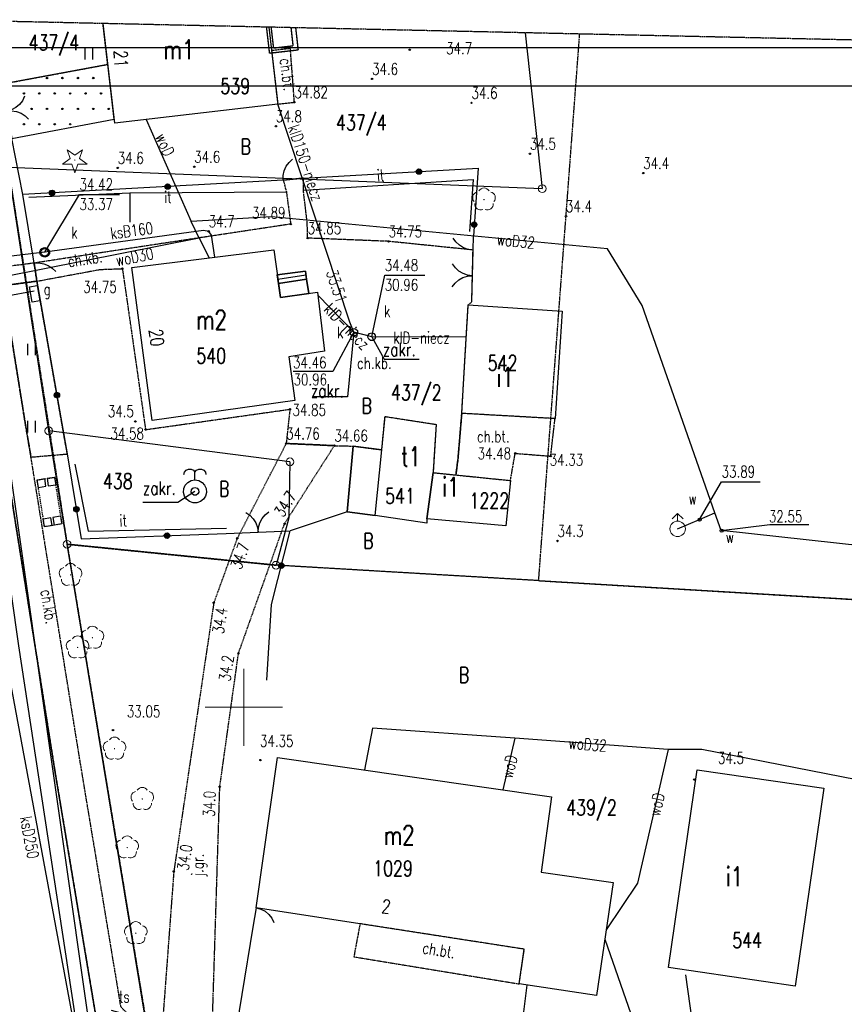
# Model space of a CAD drawing. Header units: inches. Extents: x 6268 to 12323, y 5221 to 42059.
# Tile 6 of 98: x 7027 to 8095, y 6970 to 8247. Entities that reach past the tile are written whole.
import ezdxf
from ezdxf.enums import TextEntityAlignment as Align

# ---------------------------------------------------------------- set-up
doc = ezdxf.new("R2010")
doc.units = ezdxf.units.IN
doc.header["$MEASUREMENT"] = 0
for name, pattern in [('1', [0]), ('2', [1.5, 1, -0.5]), ('4', [2.5, 1.5, -1]), ('423', [2, 1.5, -0.5]), ('424', [1.5, 1, -0.5]), ('901', [0])]:
    doc.linetypes.add(name, pattern=pattern)
for name, color, linetype in [('202-punkt_graniczny', 7, 'Continuous'), ('203-punkt_graniczny', 7, 'Continuous'), ('210-oznaczenie_konturu_uzytku_g', 7, 'Continuous'), ('211-numer_dzialki_ewidencyjnej', 7, 'Continuous'), ('218-kontur_uzytku_gruntowego', 7, 'Continuous'), ('219-dzialka_ewidencyjna', 7, 'Continuous'), ('238-Punkt_adresowy_budynku', 7, 'Continuous'), ('312-budynek_ewidencyjny', 7, 'Continuous'), ('312-oznaczenie_budynku_ewidency', 7, 'Continuous'), ('320-blok_-_kondygnacja_nadziemn', 7, 'Continuous'), ('352-schody', 7, 'Continuous'), ('581-Numer_w_GESUT-SWPOD', 7, 'Continuous'), ('582-Numer_w_GESUT-SKPOD', 7, 'Continuous'), ('brama', 7, 'Continuous'), ('chodnik', 7, 'Continuous'), ('chodnik-Atr17', 7, 'Continuous'), ('CP_LINENORM', 253, 'Continuous'), ('drzewo_iglaste', 7, 'Continuous'), ('drzewo_lisciaste', 7, 'Continuous'), ('furtka', 7, 'Continuous'), ('hydrant', 7, 'Continuous'), ('inny_obiekt_zagospodarowania_te', 7, 'Continuous'), ('jezdnia', 7, 'Continuous'), ('jezdnia-Atr17', 7, 'Continuous'), ('kraweznik', 7, 'Continuous'), ('ogrodzenie_trwale', 7, 'Continuous'), ('pikieta_naturalna', 7, 'Continuous'), ('pikieta_naturalna-Atr2', 7, 'Continuous'), ('pikieta_sztuczna', 7, 'Continuous'), ('pikieta_sztuczna-Atr2', 7, 'Continuous'), ('przewod_gazowy', 7, 'Continuous'), ('przewod_kanalizacyjny', 7, 'Continuous'), ('przewod_kanalizacyjny-Atr1', 7, 'Continuous'), ('przewod_telekomunikacyjny_podzi', 7, 'Continuous'), ('przewod_wodociagowy', 7, 'Continuous'), ('przewod_wodociagowy-Atr1', 7, 'Continuous'), ('rzedna-Atr2', 7, 'Continuous'), ('rzedna-Atr3', 7, 'Continuous'), ('slupek_telekomunikacyjny-Atr17', 7, 'Continuous'), ('studnia_glebinowa', 7, 'Continuous'), ('studnia_kanalizacyjna', 7, 'Continuous'), ('szafa_gazowa_lub_kontener', 7, 'Continuous'), ('szafa_gazowa_lub_kontener-Atr17', 7, 'Continuous'), ('taras', 7, 'Continuous'), ('trawnik', 7, 'Continuous'), ('wiata', 7, 'Continuous'), ('wjazd_do_poziemia', 7, 'Continuous'), ('wlaz_do_komory_lub_kanalu_-_okr', 7, 'Continuous'), ('Zakres', 7, 'Continuous'), ('zasuwa_lub_zawor', 7, 'Continuous'), ('zasuwa_lub_zawor-Atr17', 7, 'Continuous')]:
    doc.layers.add(name, color=color, linetype=linetype)
doc.layers.add('opisy', color=7, linetype='Continuous', lineweight=20)
doc.styles.add('STYL_ARIAL', font='simplex', dxfattribs={"width": 0.75, "oblique": 0.1})

# ---------------------------------------------------------------- blocks, each defined once
blk = doc.blocks.new('202')
at = {"color": 0, "linetype": 'Continuous', "lineweight": 0}
blk.add_circle((0, 0), 0.25, dxfattribs=at)
blk = doc.blocks.new('203')
at = {"linetype": 'Continuous', "lineweight": 0}
h = blk.add_hatch(color=0, dxfattribs=at)
edge = h.paths.add_edge_path()
edge.add_arc((0, 0), 0.045, 0, 360)
blk = doc.blocks.new('US22')
at = {"color": 7}
blk.add_polyline3d([(0, 0.25, 0), (0.1352, 0.2103, 0), (0.2274, 0.1039, 0), (0.2475, -0.0356, 0), (0.1889, -0.1637, 0), (0.0704, -0.2399, 0), (-0.0704, -0.2399, 0), (-0.1889, -0.1637, 0), (-0.2475, -0.0356, 0), (-0.2274, 0.1039, 0), (-0.1352, 0.2103, 0), (0, 0.25, 0)], dxfattribs=at)
blk = doc.blocks.new('US14')
at = {"color": 7}
for points in [[(-0.713, 1.089, 0), (-0.6758, 1.2519, 0), (-0.5714, 1.3825, 0), (-0.4208, 1.4548, 0), (-0.2536, 1.4544, 0), (-0.1033, 1.3815, 0), (0.0005, 1.2504, 0)], [(0.0003, 1.2499, 0), (0.1039, 1.3811, 0), (0.2542, 1.4543, 0), (0.4214, 1.4548, 0), (0.5723, 1.3826, 0), (0.6767, 1.252, 0), (0.714, 1.089, 0)], [(0, 0.75, 0), (0.2435, 0.7094, 0), (0.4607, 0.5919, 0), (0.6279, 0.4102, 0), (0.7271, 0.1841, 0), (0.7474, -0.0619, 0), (0.6868, -0.3013, 0), (0.5518, -0.508, 0), (0.357, -0.6596, 0), (0.1234, -0.7398, 0), (-0.1234, -0.7398, 0), (-0.357, -0.6596, 0), (-0.5518, -0.508, 0), (-0.6868, -0.3013, 0), (-0.7474, -0.0619, 0), (-0.7271, 0.1841, 0), (-0.6279, 0.4102, 0), (-0.4607, 0.5919, 0), (-0.2435, 0.7094, 0), (0, 0.75, 0)], [(0, 0.75, 0), (0, 1.25, 0)], [(0, 0.25, 0), (0.1352, 0.2103, 0), (0.2274, 0.1039, 0), (0.2475, -0.0356, 0), (0.1889, -0.1637, 0), (0.0704, -0.2399, 0), (-0.0704, -0.2399, 0), (-0.1889, -0.1637, 0), (-0.2475, -0.0356, 0), (-0.2274, 0.1039, 0), (-0.1352, 0.2103, 0), (0, 0.25, 0)]]:
    blk.add_polyline3d(points, dxfattribs=at)
blk = doc.blocks.new('IB10')
at = {"color": 7}
for points in [[(0, 0.5, 0), (0.5, 0.5, 0)], [(0, 0, 0), (0, 0.5, 0)], [(0, 0, 0), (0.5, 0, 0)], [(0.5, 0, 0), (0.5, 0.5, 0)]]:
    blk.add_polyline3d(points, dxfattribs=at)
blk = doc.blocks.new('PW02')
at = {"color": 7}
blk.add_polyline3d([(0.045, 0, 0), (0.0318, -0.0318, 0), (0, -0.045, 0), (-0.0318, -0.0318, 0), (-0.045, 0, 0), (-0.0318, 0.0318, 0), (0, 0.045, 0), (0.0318, 0.0318, 0), (0.045, 0, 0)], dxfattribs=at)
blk = doc.blocks.new('OK02')
at = {"color": 7}
for points in [[(-0.75, 1.299, 0), (-0.4963, 1.1147, 0), (-0.2865, 0.8817, 0), (-0.1297, 0.6101, 0), (-0.0328, 0.3119, 0), (0, 0, 0)], [(0, 0, 0), (0.0328, 0.3119, 0), (0.1297, 0.6101, 0), (0.2865, 0.8817, 0), (0.4963, 1.1147, 0), (0.75, 1.299, 0)]]:
    blk.add_polyline3d(points, dxfattribs=at)
blk = doc.blocks.new('OK04')
at = {"color": 7}
blk.add_polyline3d([(0, 0.001, 0), (0.0328, 0.3129, 0), (0.1297, 0.6111, 0), (0.2865, 0.8827, 0), (0.4963, 1.1157, 0), (0.75, 1.3, 0)], dxfattribs=at)
blk = doc.blocks.new('PW01')
at = {"color": 7}
blk.add_polyline3d([(0.045, 0, 0), (0.0318, -0.0318, 0), (0, -0.045, 0), (-0.0318, -0.0318, 0), (-0.045, 0, 0), (-0.0318, 0.0318, 0), (0, 0.045, 0), (0.0318, 0.0318, 0), (0.045, 0, 0)], dxfattribs=at)
blk = doc.blocks.new('922')
at = {"linetype": 'Continuous', "lineweight": 0}
h = blk.add_hatch(color=0, dxfattribs=at)
edge = h.paths.add_edge_path()
edge.add_arc((0, 0), 0.045, 0, 360)
at = {"color": 0, "linetype": 'Continuous', "lineweight": 0}
for centre, start, end in [((0, 0.375), 30.147, 149.853), ((-0.357, 0.116), 102.147, 221.853), ((0.357, 0.116), 318.147, 77.853), ((-0.22, -0.303), 174.147, 293.853), ((0.22, -0.303), 246.147, 5.853)]:
    blk.add_arc(centre, 0.375, start, end, dxfattribs=at)
blk = doc.blocks.new('TU04')
at = {"color": 7}
for points in [[(0, 0, 0), (0, 0.75, 0)], [(0.5, 0, 0), (0.5, 0.75, 0)]]:
    blk.add_polyline3d(points, dxfattribs=at)
blk = doc.blocks.new('921')
at = {"linetype": 'Continuous', "lineweight": 0}
h = blk.add_hatch(color=0, dxfattribs=at)
edge = h.paths.add_edge_path()
edge.add_arc((0, 0), 0.045, 0, 360)
at = {"color": 0, "linetype": 'Continuous', "lineweight": 0}
for p, q in [((-0.487, 0.671), (-0.301, 0.098)), ((0.001, 0.317), (-0.487, 0.671)), ((0.488, 0.67), (0.001, 0.317)), ((0.302, 0.097), (0.488, 0.67)), ((-0.301, 0.098), (-0.789, -0.256)), ((0.789, -0.257), (0.302, 0.097)), ((-0.789, -0.256), (-0.186, -0.256)), ((-0.186, -0.256), (0, -0.83)), ((0, -0.83), (0.187, -0.257)), ((0.187, -0.257), (0.789, -0.257))]:
    blk.add_line(p, q, dxfattribs=at)
blk = doc.blocks.new('504')
at = {"color": 0}
blk.add_lwpolyline([(0.5, 0.25), (0.5, -0.25), (-0.5, -0.25), (-0.5, 0.25)], close=True, dxfattribs=at)
blk = doc.blocks.new('513')
at = {"color": 0, "linetype": 'Continuous', "lineweight": 13}
for p, q in [((0, 1), (-0.354, 0.646)), ((0, 0.5), (0, 1)), ((0, 1), (0.354, 0.646))]:
    blk.add_line(p, q, dxfattribs=at)
blk.add_circle((0, 0), 0.5, dxfattribs=at)

msp = doc.modelspace()

# ---------------------------------------------------------------- linework, layer by layer
at = {"linetype": 'Continuous'}
msp.add_line((6468.073, 8160.604), (12118.073, 8160.604), dxfattribs=at)
at = {"layer": '218-kontur_uzytku_gruntowego', "color": 3, "linetype": '2'}
for points in [[(7698.819, 7519.382, 0), (7751.995, 8227.972, 0)], [(7011.819, 8055.182, 0), (7088.019, 7566.582, 0)], [(7358.619, 7539.382, 0), (7088.019, 7566.582, 0)], [(7088.019, 7566.582, 0), (7189.819, 6950.782, 0)], [(7088.019, 7566.582, 0), (7358.619, 7539.382, 0)], [(7698.819, 7519.382, 0), (7358.619, 7539.382, 0)], [(7698.819, 7519.382, 0), (8193.619, 7489.782, 0)]]:
    msp.add_polyline3d(points, dxfattribs=at)
at = {"layer": '219-dzialka_ewidencyjna', "color": 7}
for points in [[(7681.411, 8229.526, 0), (7703.419, 8027.582, 0)], [(7064.219, 7713.582, 0), (7011.819, 8055.182, 0)], [(7011.819, 8055.182, 0), (7703.419, 8027.582, 0)], [(7376.619, 7673.382, 0), (7064.219, 7713.582, 0)], [(7088.019, 7566.582, 0), (7064.219, 7713.582, 0)], [(7376.619, 7673.382, 0), (7375.019, 7600.782, 0)], [(7375.019, 7600.782, 0), (7358.619, 7539.382, 0)], [(7358.619, 7539.382, 0), (7088.019, 7566.582, 0)], [(7189.619, 6950.782, 0), (7088.019, 7566.582, 0)], [(8193.619, 7489.782, 0), (7358.619, 7539.382, 0)]]:
    msp.add_polyline3d(points, dxfattribs=at)
at = {"layer": '312-budynek_ewidencyjny', "color": 7}
for points in [[(7149.619, 8112.382, 0), (7134.521, 8241.56, 0)], [(7349.261, 8236.834, 0), (7360.819, 8137.182, 0)], [(7360.819, 8137.182, 0), (7149.619, 8112.382, 0)], [(7171.819, 7925.182, 0), (7355.619, 7948.382, 0)], [(7355.619, 7948.382, 0), (7364.219, 7886.582, 0)], [(7198.019, 7726.782, 0), (7171.819, 7925.182, 0)], [(7364.219, 7886.582, 0), (7412.419, 7893.382, 0)], [(7412.419, 7893.382, 0), (7421.619, 7816.782, 0)], [(7603.219, 7804.182, 0), (7607.619, 7876.982, 0)], [(7607.619, 7876.982, 0), (7729.219, 7868.782, 0)], [(7729.219, 7868.782, 0), (7720.019, 7729.382, 0)], [(7421.619, 7816.782, 0), (7375.019, 7809.582, 0)], [(7375.019, 7809.582, 0), (7382.819, 7752.982, 0)], [(7599.219, 7736.182, 0), (7603.219, 7804.182, 0)], [(7382.819, 7752.982, 0), (7198.019, 7726.782, 0)], [(7720.019, 7729.382, 0), (7599.219, 7736.182, 0)], [(7495.619, 7688.982, 0), (7499.819, 7732.182, 0)], [(7499.819, 7732.182, 0), (7566.019, 7721.982, 0)], [(7566.019, 7721.982, 0), (7562.019, 7659.382, 0)], [(7450.819, 7608.382, 0), (7458.619, 7693.782, 0)], [(7458.619, 7693.782, 0), (7495.619, 7688.982, 0)], [(7553.819, 7599.382, 0), (7562.019, 7659.382, 0)], [(7562.019, 7659.382, 0), (7553.819, 7599.382, 0)], [(7562.019, 7659.382, 0), (7662.219, 7649.182, 0)], [(7662.219, 7649.182, 0), (7656.419, 7590.382, 0)], [(7487.219, 7603.982, 0), (7450.819, 7608.382, 0)], [(7553.819, 7593.982, 0), (7487.219, 7603.982, 0)], [(7656.419, 7590.382, 0), (7553.819, 7599.382, 0)], [(7553.819, 7599.382, 0), (7553.819, 7593.982, 0)], [(7332.819, 7095.382, 0), (7360.619, 7290.182, 0)], [(7360.619, 7290.182, 0), (7715.419, 7239.182, 0)], [(7866.819, 7017.782, 0), (7904.019, 7273.982, 0)], [(7904.019, 7273.982, 0), (8068.219, 7250.182, 0)], [(8068.219, 7250.182, 0), (8031.019, 6993.782, 0)], [(7715.419, 7239.182, 0), (7702.219, 7141.582, 0)], [(7702.219, 7141.582, 0), (7795.419, 7127.982, 0)], [(7795.419, 7127.982, 0), (7773.819, 6981.782, 0)], [(7680.219, 7041.582, 0), (7332.819, 7095.382, 0)], [(7673.619, 6996.582, 0), (7680.219, 7041.582, 0)], [(8031.019, 6993.782, 0), (7866.819, 7017.782, 0)], [(7773.819, 6981.782, 0), (7673.619, 6996.582, 0)]]:
    msp.add_polyline3d(points, dxfattribs=at)
at = {"layer": '320-blok_-_kondygnacja_nadziemn', "color": 7}
msp.add_polyline3d([(7450.819, 7608.382, 0), (7487.219, 7603.982, 0), (7495.619, 7688.982, 0), (7458.619, 7693.782, 0), (7450.819, 7608.382, 0)], dxfattribs=at)
at = {"layer": '352-schody', "color": 7}
for points in [[(7360.019, 7915.782, 0), (7396.819, 7920.582, 0), (7398.219, 7909.982, 0), (7361.619, 7904.782, 0), (7360.019, 7915.782, 0)], [(7360.019, 7915.782, 0), (7396.819, 7920.582, 0), (7398.219, 7909.982, 0), (7361.619, 7904.782, 0), (7360.019, 7915.782, 0)], [(7360.019, 7915.782, 0), (7361.619, 7904.782, 0), (7398.219, 7909.982, 0), (7396.819, 7920.582, 0), (7360.019, 7915.782, 0)], [(7360.019, 7915.782, 0), (7361.619, 7904.782, 0), (7398.219, 7909.982, 0), (7396.819, 7920.582, 0), (7360.019, 7915.782, 0)], [(7360.799, 7910.402, 0), (7397.439, 7915.942, 0)], [(7360.799, 7910.402, 0), (7397.439, 7915.942, 0)], [(7361.619, 7904.782, 0), (7398.219, 7909.982, 0), (7401.019, 7891.782, 0), (7364.219, 7886.582, 0), (7361.619, 7904.782, 0)], [(7361.619, 7904.782, 0), (7398.219, 7909.982, 0), (7401.019, 7891.782, 0), (7364.219, 7886.582, 0), (7361.619, 7904.782, 0)], [(7361.619, 7904.782, 0), (7364.219, 7886.582, 0), (7401.019, 7891.782, 0), (7398.219, 7909.982, 0), (7361.619, 7904.782, 0)], [(7361.619, 7904.782, 0), (7364.219, 7886.582, 0), (7401.019, 7891.782, 0), (7398.219, 7909.982, 0), (7361.619, 7904.782, 0)]]:
    msp.add_polyline3d(points, dxfattribs=at)
at = {"layer": '581-Numer_w_GESUT-SWPOD', "color": 7}
msp.add_polyline3d([(7253.619, 7634.982, 0), (7231.419, 7620.782, 0), (7186.159, 7620.782, 0)], dxfattribs=at)
at = {"layer": '582-Numer_w_GESUT-SKPOD', "color": 34}
for points in [[(7459.419, 7841.382, 0), (7451.419, 7757.582, 0), (7406.159, 7757.582, 0)], [(7482.619, 7835.582, 0), (7498.619, 7806.382, 0), (7543.879, 7806.382, 0)]]:
    msp.add_polyline3d(points, dxfattribs=at)
at = {"layer": 'brama', "color": 7}
for points in [[(7612.219, 7880.982, 0), (7613.819, 7947.982, 0)], [(7294.219, 7580.582, 0), (7376.819, 7583.782, 0)]]:
    msp.add_polyline3d(points, dxfattribs=at)
at = {"layer": 'chodnik', "color": 7, "linetype": '423'}
for points in [[(7377.219, 8209.182, 0), (7352.819, 8206.382, 0), (7360.819, 8137.182, 0), (7382.419, 8139.582, 0), (7377.219, 8209.182, 0)], [(7157.819, 6966.382, 0), (7104.819, 7285.382, 0), (7041.219, 7679.582, 0), (7033.219, 7726.782, 0), (7005.219, 7901.782, 0), (7048.819, 7907.582, 0), (7045.219, 7930.982, 0), (7000.819, 7925.382, 0), (6976.619, 8087.582, 0), (6945.219, 8081.782, 0), (7002.019, 7714.982, 0), (7072.019, 7273.782, 0), (7124.219, 6960.782, 0), (7139.219, 6926.382, 0), (7172.619, 6881.782, 0), (7209.419, 6917.182, 0), (7157.819, 6966.382, 0)], [(7045.219, 7930.982, 0), (7048.819, 7907.582, 0), (7130.619, 7922.782, 0), (7159.619, 7923.782, 0), (7189.619, 7715.182, 0), (7376.619, 7741.582, 0), (7371.819, 7697.182, 0), (7434.219, 7694.382, 0), (7458.619, 7693.782, 0), (7495.619, 7688.982, 0), (7499.819, 7732.182, 0), (7566.019, 7721.982, 0), (7562.019, 7659.382, 0), (7591.619, 7656.382, 0), (7594.419, 7678.182, 0), (7599.219, 7736.182, 0), (7603.219, 7804.182, 0), (7607.619, 7876.982, 0), (7612.219, 7880.982, 0), (7613.819, 7947.982, 0), (7504.419, 7959.182, 0), (7399.619, 7963.382, 0), (7399.019, 7983.782, 0), (7394.019, 8025.582, 0), (7394.019, 8041.182, 0), (7368.019, 8038.382, 0), (7372.019, 8023.582, 0), (7377.619, 7981.582, 0), (7134.419, 7944.782, 0), (7045.219, 7930.982, 0)], [(7599.219, 7736.182, 0), (7594.419, 7678.182, 0), (7591.619, 7656.382, 0), (7662.219, 7649.182, 0), (7668.419, 7684.382, 0), (7714.419, 7680.782, 0), (7720.019, 7729.382, 0), (7599.219, 7736.182, 0)], [(7467.419, 7074.582, 0), (7459.419, 7031.782, 0), (7673.619, 6996.582, 0), (7680.219, 7041.582, 0), (7467.419, 7074.582, 0)]]:
    msp.add_polyline3d(points, dxfattribs=at)
at = {"layer": 'CP_LINENORM', "linetype": 'Continuous'}
msp.add_line((6268.073, 8210.604), (12168.073, 8210.604), dxfattribs=at)
at = {"layer": 'furtka', "color": 7}
for points in [[(7368.019, 8038.382, 0), (7394.019, 8041.182, 0)], [(7613.819, 7947.982, 0), (7614.219, 7965.982, 0)], [(7045.219, 7930.982, 0), (7048.819, 7907.582, 0)], [(7332.819, 7095.382, 0), (7328.619, 7070.382, 0)]]:
    msp.add_polyline3d(points, dxfattribs=at)
at = {"layer": 'inny_obiekt_zagospodarowania_te', "color": 7, "linetype": '1'}
for points in [[(7394.019, 8025.582, 0), (7614.019, 8039.182, 0), (7609.219, 7971.982, 0)], [(7038.219, 8016.582, 0), (7169.219, 8021.982, 0), (7372.019, 8023.582, 0)], [(7169.219, 8021.982, 0), (7169.219, 7984.182, 0)], [(7098.019, 7670.582, 0), (7115.419, 7583.382, 0), (7294.619, 7587.582, 0)]]:
    msp.add_polyline3d(points, dxfattribs=at)
at = {"layer": 'jezdnia', "color": 7, "linetype": '424'}
for points in [[(7072.019, 7273.782, 0), (7002.019, 7714.982, 0)], [(7310.019, 7425.182, 0), (7369.619, 7593.182, 0), (7434.219, 7694.382, 0), (7371.819, 7697.182, 0), (7308.419, 7574.382, 0), (7278.019, 7490.782, 0), (7226.219, 7142.382, 0), (7209.419, 6917.182, 0), (7274.819, 6902.182, 0), (7285.819, 7252.182, 0), (7310.019, 7425.182, 0)], [(7124.219, 6960.782, 0), (7072.019, 7273.782, 0)]]:
    msp.add_polyline3d(points, dxfattribs=at)
at = {"layer": 'kraweznik', "color": 7}
msp.add_polyline3d([(7473.219, 6771.382, 0), (7277.419, 6820.982, 0), (7247.219, 6831.182, 0), (7229.619, 6841.982, 0), (7211.819, 6853.382, 0), (7190.019, 6867.782, 0), (7172.619, 6881.782, 0), (7139.219, 6926.382, 0), (7124.219, 6960.782, 0), (7072.019, 7273.782, 0), (7002.019, 7714.982, 0), (6945.219, 8081.782, 0), (6931.819, 8164.382, 0), (6918.189, 8246.32, 0)], dxfattribs=at)
at = {"layer": 'ogrodzenie_trwale', "color": 7, "linetype": '901'}
for points in [[(7030.619, 8019.982, 0), (7016.219, 8092.582, 0)], [(7394.019, 8041.182, 0), (7620.419, 8053.982, 0), (7614.219, 7965.982, 0)], [(7368.019, 8038.382, 0), (7030.619, 8019.982, 0)], [(7045.219, 7930.982, 0), (7030.619, 8019.982, 0)], [(7048.819, 7907.582, 0), (7088.219, 7683.582, 0), (7106.419, 7573.582, 0), (7294.219, 7580.582, 0)], [(7450.819, 7608.382, 0), (7376.819, 7583.782, 0)], [(7346.819, 7390.582, 0), (7352.819, 7488.582, 0), (7376.819, 7583.782, 0)], [(7328.619, 7070.382, 0), (7300.219, 6895.582, 0), (7500.619, 6852.182, 0)], [(8088.219, 6867.182, 0), (8021.419, 6878.782, 0), (7904.019, 6903.582, 0), (7889.419, 7008.582, 0)]]:
    msp.add_polyline3d(points, dxfattribs=at)
at = {"layer": 'ogrodzenie_trwale', "color": 7}
for centre, radius in [((7543.779, 8049.65), 3.5), ((7543.779, 8049.65), 3.15), ((7543.779, 8049.65), 2.8), ((7543.779, 8049.65), 2.45), ((7543.779, 8049.65), 2.1), ((7543.779, 8049.65), 1.75), ((7543.779, 8049.65), 1.4), ((7543.779, 8049.65), 1.05), ((7543.779, 8049.65), 0.7), ((7218.241, 8030.214), 3.5), ((7218.241, 8030.214), 3.15), ((7218.241, 8030.214), 2.8), ((7218.241, 8030.214), 2.45), ((7218.241, 8030.214), 2.1), ((7218.241, 8030.214), 1.75), ((7218.241, 8030.214), 1.4), ((7218.241, 8030.214), 1.05), ((7218.241, 8030.214), 0.7), ((7068.465, 8022.046), 3.5), ((7068.465, 8022.046), 3.15), ((7068.465, 8022.046), 2.8), ((7068.465, 8022.046), 2.45), ((7068.465, 8022.046), 2.1), ((7068.465, 8022.046), 1.75), ((7068.465, 8022.046), 1.4), ((7068.465, 8022.046), 1.05), ((7068.465, 8022.046), 0.7), ((7615.271, 7980.924), 3.5), ((7615.271, 7980.924), 3.15), ((7615.271, 7980.924), 2.8), ((7615.271, 7980.924), 2.45), ((7615.271, 7980.924), 2.1), ((7615.271, 7980.924), 1.75), ((7615.271, 7980.924), 1.4), ((7615.271, 7980.924), 1.05), ((7615.271, 7980.924), 0.7), ((7074.805, 7759.85), 3.5), ((7074.805, 7759.85), 3.15), ((7074.805, 7759.85), 2.8), ((7074.805, 7759.85), 2.45), ((7074.805, 7759.85), 2.1), ((7074.805, 7759.85), 1.75), ((7074.805, 7759.85), 1.4), ((7074.805, 7759.85), 1.05), ((7074.805, 7759.85), 0.7), ((7100.063, 7611.994), 3.5), ((7100.063, 7611.994), 3.15), ((7100.063, 7611.994), 2.8), ((7100.063, 7611.994), 2.45), ((7100.063, 7611.994), 2.1), ((7100.063, 7611.994), 1.75), ((7100.063, 7611.994), 1.4), ((7100.063, 7611.994), 1.05), ((7100.063, 7611.994), 0.7), ((7217.407, 7577.718), 3.5), ((7217.407, 7577.718), 3.15), ((7217.407, 7577.718), 2.8), ((7217.407, 7577.718), 2.45), ((7217.407, 7577.718), 2.1), ((7217.407, 7577.718), 1.75), ((7217.407, 7577.718), 1.4), ((7217.407, 7577.718), 1.05), ((7217.407, 7577.718), 0.7), ((7365.485, 7538.826), 3.5), ((7365.485, 7538.826), 3.15), ((7365.485, 7538.826), 2.8), ((7365.485, 7538.826), 2.45), ((7365.485, 7538.826), 2.1), ((7365.485, 7538.826), 1.75), ((7365.485, 7538.826), 1.4), ((7365.485, 7538.826), 1.05), ((7365.485, 7538.826), 0.7)]:
    msp.add_circle(centre, radius, dxfattribs=at)
at = {"layer": 'opisy', "color": 7}
for points in [[(7316.819, 7305.182, 0), (7316.819, 7405.182, 0)], [(7266.819, 7355.182, 0), (7366.819, 7355.182, 0)]]:
    msp.add_polyline3d(points, dxfattribs=at)
at = {"layer": 'przewod_gazowy', "color": 40}
msp.add_polyline3d([(6779.219, 7850.382, 0), (6784.619, 7850.782, 0), (7007.819, 7888.182, 0), (7045.419, 7895.182, 0)], dxfattribs=at)
at = {"layer": 'przewod_kanalizacyjny', "color": 34}
for points in [[(6907.537, 8246.554, 0), (6915.419, 8182.382, 0), (6925.019, 8088.382, 0), (6946.419, 7931.982, 0), (6991.219, 7509.182, 0), (7115.419, 6843.382, 0)], [(7459.419, 7841.382, 0), (7454.019, 7854.382, 0), (7360.819, 8137.182, 0)], [(7279.219, 7938.782, 0), (7275.219, 7967.382, 0), (7271.419, 7972.182, 0), (7264.819, 7973.182, 0), (7059.019, 7944.982, 0)], [(7059.019, 7944.982, 0), (6946.419, 7931.982, 0)], [(7459.419, 7841.382, 0), (7412.819, 7889.382, 0)], [(7605.019, 7835.182, 0), (7482.619, 7835.582, 0), (7459.419, 7841.382, 0)], [(7784.619, 7054.782, 0), (7879.019, 6782.982, 0)]]:
    msp.add_polyline3d(points, dxfattribs=at)
at = {"layer": 'przewod_telekomunikacyjny_podzi', "color": 30}
for points in [[(7235.419, 6257.382, 0), (7260.219, 6292.582, 0), (7267.819, 6442.982, 0), (7206.419, 6667.782, 0), (7127.819, 6865.982, 0), (6995.819, 7791.182, 0), (6937.557, 8245.894, 0)], [(7683.619, 6995.182, 0), (7676.819, 6942.982, 0), (7729.819, 6931.982, 0), (7710.619, 6794.182, 0), (7494.419, 6845.782, 0), (7287.819, 6894.982, 0), (7290.419, 6922.782, 0), (7145.419, 6962.182, 0)]]:
    msp.add_polyline3d(points, dxfattribs=at)
at = {"layer": 'przewod_wodociagowy', "color": 5}
for points in [[(7190.419, 8117.182, 0), (7248.619, 7984.782, 0)], [(7935.219, 7584.382, 0), (7927.219, 7607.182, 0), (7833.019, 7875.982, 0), (7788.019, 7949.382, 0), (7352.619, 7991.182, 0), (7248.619, 7984.782, 0)], [(7259.219, 7963.382, 0), (7248.619, 7984.782, 0)], [(7259.219, 7963.382, 0), (6958.019, 7903.582, 0)], [(7259.219, 7963.382, 0), (7272.019, 7937.782, 0)], [(6958.019, 7903.582, 0), (7025.219, 7434.982, 0), (7131.419, 6737.982, 0), (7135.819, 6722.382, 0)], [(7878.819, 7586.582, 0), (7907.219, 7598.582, 0), (7927.219, 7607.182, 0)], [(8788.619, 7490.582, 0), (7935.219, 7584.382, 0)], [(7668.019, 7315.382, 0), (7483.419, 7328.182, 0), (7473.019, 7273.982, 0)], [(7668.019, 7315.382, 0), (7652.219, 7248.182, 0)], [(8755.619, 7197.782, 0), (8652.819, 7205.382, 0), (8212.419, 7241.182, 0), (7910.219, 7300.382, 0), (7866.619, 7300.582, 0), (7668.019, 7315.382, 0)], [(7866.619, 7300.582, 0), (7827.019, 7127.182, 0), (7786.419, 7066.782, 0)]]:
    msp.add_polyline3d(points, dxfattribs=at)
at = {"layer": 'rzedna-Atr2', "color": 7}
for points in [[(7059.019, 7944.982, 0), (7104.019, 8019.982, 0), (7156.039, 8019.982, 0)], [(7482.619, 7835.582, 0), (7499.419, 7915.382, 0), (7551.439, 7915.382, 0)], [(7459.419, 7841.382, 0), (7432.019, 7790.582, 0), (7380.639, 7790.582, 0)], [(7907.219, 7598.582, 0), (7935.819, 7647.582, 0), (7985.919, 7647.582, 0)], [(7935.219, 7584.382, 0), (7998.219, 7591.982, 0), (8048.959, 7591.982, 0)]]:
    msp.add_polyline3d(points, dxfattribs=at)
at = {"layer": 'studnia_kanalizacyjna', "color": 34}
msp.add_polyline3d([(7054.419, 7940.782, 0), (7053.619, 7941.782, 0), (7053.219, 7942.982, 0), (7052.819, 7944.382, 0), (7052.819, 7945.582, 0), (7053.019, 7946.782, 0), (7053.619, 7947.982, 0), (7054.419, 7949.182, 0), (7055.419, 7949.982, 0), (7056.419, 7950.582, 0), (7057.619, 7950.982, 0), (7059.019, 7951.182, 0), (7060.219, 7950.982, 0), (7061.419, 7950.582, 0), (7062.619, 7949.982, 0), (7063.619, 7949.182, 0), (7064.419, 7948.182, 0), (7064.819, 7946.982, 0), (7065.219, 7945.582, 0), (7065.219, 7944.382, 0), (7065.019, 7943.182, 0), (7064.419, 7941.982, 0), (7063.619, 7940.782, 0), (7062.619, 7939.982, 0), (7061.619, 7939.382, 0), (7060.419, 7938.982, 0), (7059.019, 7938.782, 0), (7057.819, 7938.982, 0), (7056.619, 7939.382, 0), (7055.419, 7939.982, 0), (7054.419, 7940.782, 0)], dxfattribs=at)
at = {"layer": 'taras', "color": 7, "const_width": 1.8}
for points in [[(7350.183, 8203.058), (7346.317, 8236.49)], [(7355.455, 8209.706), (7352.277, 8237.178)], [(7378.125, 8235.802), (7380.707, 8212.62)], [(7384.089, 8236.466), (7387.331, 8207.344)], [(7387.331, 8207.344), (7350.183, 8203.058)], [(7380.707, 8212.62), (7355.455, 8209.706)]]:
    msp.add_lwpolyline(points, dxfattribs=at)
at = {"layer": 'trawnik', "color": 7, "linetype": '2'}
for points in [[(7003.619, 8163.182, 0), (7003.619, 8163.182, 0), (7140.619, 8188.582, 0), (7134.425, 8241.562, 0)], [(7048.819, 7907.582, 0), (7005.219, 7901.782, 0), (7033.219, 7726.782, 0), (7041.219, 7679.582, 0), (7088.219, 7683.582, 0), (7048.819, 7907.582, 0)]]:
    msp.add_polyline3d(points, dxfattribs=at)
at = {"layer": 'wiata', "color": 7, "linetype": '4'}
msp.add_polyline3d([(7081.019, 7592.982, 0), (7058.819, 7589.182, 0), (7049.219, 7649.782, 0), (7071.619, 7653.382, 0), (7081.019, 7592.982, 0)], dxfattribs=at)
at = {"layer": 'wjazd_do_poziemia', "color": 7}
msp.add_polyline3d([(7149.019, 8117.582, 0), (7140.619, 8188.582, 0), (7003.619, 8163.182, 0), (7016.219, 8092.582, 0), (7149.019, 8117.582, 0)], dxfattribs=at)
at = {"layer": 'Zakres', "color": 5, "linetype": '2'}
msp.add_polyline3d([(8206.019, 8217.982, 0), (7751.995, 8227.972, 0), (7681.411, 8229.526, 0), (7381.107, 8236.134, 0), (7349.261, 8236.834, 0), (7349.297, 8236.834, 0), (7134.521, 8241.56, 0), (7134.425, 8241.562, 0), (6990.971, 8244.718, 0)], dxfattribs=at)
at = {"layer": 'zasuwa_lub_zawor', "color": 5}
for points in [[(7905.855, 7596.928, 0), (7905.333, 7598.366, 0), (7905.981, 7599.752, 0), (7907.421, 7600.274, 0), (7908.807, 7599.626, 0), (7909.329, 7598.186, 0), (7908.679, 7596.8, 0), (7907.241, 7596.278, 0), (7905.855, 7596.928, 0)], [(7934.269, 7582.824, 0), (7933.747, 7584.264, 0), (7934.397, 7585.65, 0), (7935.835, 7586.172, 0), (7937.223, 7585.522, 0), (7937.743, 7584.084, 0), (7937.095, 7582.698, 0), (7935.655, 7582.176, 0), (7934.269, 7582.824, 0)]]:
    msp.add_polyline3d(points, dxfattribs=at)

# ---------------------------------------------------------------- block references
at = {"layer": '202-punkt_graniczny', "color": 7, "xscale": 20, "yscale": 20, "zscale": 20}
for p in [(7703.419, 8027.582), (7064.219, 7713.582), (7376.619, 7673.382), (7088.019, 7566.582), (7358.619, 7539.382)]:
    msp.add_blockref('202', p, dxfattribs=at)
at = {"layer": '203-punkt_graniczny', "color": 7, "xscale": 20, "yscale": 20, "zscale": 20}
msp.add_blockref('203', (7375.019, 7600.782), dxfattribs=at)
at = {"layer": 'brama', "color": 7, "xscale": 20, "yscale": 20, "zscale": 20}
for p, rotation in [((7009.919, 8127.882), 280.11907), ((7613.019, 7914.482), 88.63084000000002), ((7335.519, 7582.182), 2.21735)]:
    msp.add_blockref('OK02', p, dxfattribs=dict(at, rotation=rotation))
at = {"layer": 'drzewo_iglaste', "color": 3, "xscale": 20, "yscale": 20, "zscale": 20}
msp.add_blockref('921', (7098.019, 8064.582), dxfattribs=at)
at = {"layer": 'drzewo_lisciaste', "color": 3, "xscale": 20, "yscale": 20, "zscale": 20}
for p in [(7628.019, 8013.382), (7092.419, 7526.782), (7120.819, 7445.382), (7101.619, 7432.782), (7149.419, 7301.582), (7185.419, 7236.382), (7165.819, 7173.382), (7177.019, 7062.382)]:
    msp.add_blockref('922', p, dxfattribs=at)
at = {"layer": 'furtka', "color": 7, "xscale": 20, "yscale": 20, "zscale": 20}
for p, rotation in [((7368.019, 8038.382), 6.147840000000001), ((7613.819, 7947.982), 88.72824), ((7045.219, 7930.982), 278.74397), ((7332.819, 7095.382), 260.46088)]:
    msp.add_blockref('OK04', p, dxfattribs=dict(at, rotation=rotation))
at = {"layer": 'hydrant', "color": 5, "xscale": 20, "yscale": 20, "zscale": 20}
msp.add_blockref('513', (7878.819, 7586.582), dxfattribs=at)
at = {"layer": 'pikieta_naturalna', "color": 7, "xscale": 20, "yscale": 20, "zscale": 20}
for p in [(7531.819, 8207.582), (7483.019, 8169.782), (7611.819, 8138.782), (7358.419, 8108.382), (7687.419, 8072.782), (7153.619, 8054.382), (7252.619, 8055.982), (7834.219, 8047.782), (7734.219, 7991.782), (7271.419, 7972.182), (7176.419, 7725.782), (7369.619, 7593.182), (7308.419, 7574.382), (7723.219, 7570.782), (7278.019, 7490.782), (7310.019, 7425.182), (7285.819, 7252.182), (7900.419, 7261.582), (7226.219, 7142.382)]:
    msp.add_blockref('PW01', p, dxfattribs=at)
at = {"layer": 'pikieta_sztuczna', "color": 7, "xscale": 20, "yscale": 20, "zscale": 20}
for p in [(7382.419, 8139.582), (7377.619, 7981.582), (7399.619, 7963.382), (7504.419, 7959.182), (7159.619, 7923.782), (7376.619, 7741.582), (7189.619, 7715.182), (7371.819, 7697.182), (7434.219, 7694.382), (7668.419, 7684.382), (7714.419, 7680.782), (7147.419, 7325.582), (7338.419, 7286.782)]:
    msp.add_blockref('PW01', p, dxfattribs=at)
at = {"layer": 'studnia_glebinowa', "color": 7, "xscale": 20, "yscale": 20, "zscale": 20}
msp.add_blockref('US14', (7253.619, 7634.982), dxfattribs=at)
at = {"layer": 'szafa_gazowa_lub_kontener', "color": 52, "xscale": 20, "yscale": 20, "zscale": 20, "rotation": 279.98729}
msp.add_blockref('504', (7046.019, 7891.182), dxfattribs=at)
at = {"layer": 'trawnik', "color": 7, "xscale": 20, "yscale": 20, "zscale": 20}
for p in [(7111.399, 8195.162), (7037.199, 7811.562), (7037.199, 7711.562)]:
    msp.add_blockref('TU04', p, dxfattribs=at)
at = {"layer": 'wiata', "color": 7, "xscale": 20, "yscale": 20, "zscale": 20}
for p, rotation in [((7050.791, 7640.172), 9.12722), ((7061.971, 7652.042), 278.8471), ((7068.645, 7590.82), 99.00137999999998), ((7079.381, 7602.994), 189.7120599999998)]:
    msp.add_blockref('IB10', p, dxfattribs=dict(at, rotation=rotation))
at = {"layer": 'wjazd_do_poziemia', "color": 7, "xscale": 20, "yscale": 20, "zscale": 20}
for p in [(7061.979, 8170.942), (7081.979, 8170.942), (7101.979, 8170.942), (7121.979, 8170.942), (7031.979, 8150.942), (7051.979, 8150.942), (7071.979, 8150.942), (7091.979, 8150.942), (7111.979, 8150.942), (7131.979, 8150.942), (7041.979, 8130.942), (7061.979, 8130.942), (7081.979, 8130.942), (7101.979, 8130.942), (7121.979, 8130.942), (7141.979, 8130.942), (7031.979, 8110.942), (7051.979, 8110.942), (7071.979, 8110.942), (7091.979, 8110.942)]:
    msp.add_blockref('PW02', p, dxfattribs=at)
at = {"layer": 'wlaz_do_komory_lub_kanalu_-_okr', "color": 7, "xscale": 20, "yscale": 20, "zscale": 20}
for p in [(7059.019, 7944.982), (7459.419, 7841.382), (7482.619, 7835.582)]:
    msp.add_blockref('US22', p, dxfattribs=at)

# ---------------------------------------------------------------- texts
at = {"layer": '210-oznaczenie_konturu_uzytku_g', "color": 3, "style": 'STYL_ARIAL', "width": 0.75}
for p in [(7312.807, 8066.154), (7469.237, 7729.946), (7284.789, 7622.546), (7471.571, 7554.838), (7595.419, 7381.094)]:
    msp.add_text('B', height=20, dxfattribs=at).set_placement(p, align=Align.BOTTOM_LEFT)
at = {"layer": '211-numer_dzialki_ewidencyjnej', "color": 7, "style": 'STYL_ARIAL', "width": 0.75}
for s, p in [('437/4', (7038.145, 8226.956)), ('437/4', (7436.359, 8123.192)), ('437/2', (7507.539, 7773.388)), ('438', (7134.419, 7658.382)), ('439/2', (7734.537, 7235.306))]:
    msp.add_text(s, height=20, dxfattribs=at).set_placement(p, align=Align.TOP_LEFT)
at = {"layer": '238-Punkt_adresowy_budynku', "color": 7, "style": 'STYL_ARIAL', "width": 0.75}
for s, rotation, p in [('21', 273.238, (7143.631, 8194.89)), ('20', 277.524, (7189.983, 7832.71)), ('2', 351.985, (7499.355, 7083.144))]:
    msp.add_text(s, height=17.5, rotation=rotation, dxfattribs=at).set_placement(p, align=Align.BOTTOM_CENTER)
at = {"layer": '312-oznaczenie_budynku_ewidency', "color": 7, "style": 'STYL_ARIAL', "width": 0.75}
for s, p in [('m1', (7232.697, 8207.806)), ('m2', (7518.019, 7189.298)), ('i1', (7952.219, 7135.698))]:
    msp.add_text(s, height=25, dxfattribs=at).set_placement(p, align=Align.MIDDLE_CENTER)
for s, height, p in [('539', 20, (7286.535, 8170.442)), ('m2', 25, (7254.819, 7869.932)), ('540', 20, (7255.419, 7820.782)), ('542', 20, (7632.819, 7811.582)), ('t1', 25, (7520.419, 7692.732)), ('541', 20, (7500.019, 7639.182)), ('1029', 20, (7484.419, 7156.382)), ('544', 20, (7949.619, 7063.182))]:
    msp.add_text(s, height=height, dxfattribs=at).set_placement(p, align=Align.TOP_LEFT)
msp.add_text('i1', height=25, dxfattribs=at).set_placement((7655.419, 7762.97), align=Align.BOTTOM_CENTER)
for s, height, p in [('i1', 25, (7573.819, 7620.77)), ('1222', 20, (7609.219, 7607.094))]:
    msp.add_text(s, height=height, dxfattribs=at).set_placement(p, align=Align.BOTTOM_LEFT)
at = {"layer": '581-Numer_w_GESUT-SWPOD', "color": 5, "style": 'STYL_ARIAL', "width": 0.75}
msp.add_text('zakr.', height=17.5, dxfattribs=at).set_placement((7186.159, 7625.354), align=Align.BOTTOM_LEFT)
at = {"layer": '582-Numer_w_GESUT-SKPOD', "color": 34, "style": 'STYL_ARIAL', "width": 0.75}
for p in [(7496.889, 7805.074), (7403.737, 7751.43)]:
    msp.add_text('zakr.', height=17.5, dxfattribs=at).set_placement(p, align=Align.BOTTOM_LEFT)
at = {"layer": 'chodnik-Atr17', "color": 7, "style": 'STYL_ARIAL', "width": 0.75}
for s, rotation, p in [('ch.bt.', 277.242, (7358.845, 8195.088)), ('ch.kb.', 8.403, (7090.897, 7921.206)), ('ch.kb.', 279.161, (7049.041, 7505.914)), ('ch.bt.', 350.667, (7546.755, 7032.004))]:
    msp.add_text(s, height=15, rotation=rotation, dxfattribs=at).set_placement(p, align=Align.BOTTOM_LEFT)
for s, p in [('ch.kb.', (7463.619, 7789.416)), ('ch.bt.', (7618.819, 7694.216))]:
    msp.add_text(s, height=15, dxfattribs=at).set_placement(p, align=Align.BOTTOM_LEFT)
at = {"layer": 'inny_obiekt_zagospodarowania_te', "color": 7, "style": 'STYL_ARIAL', "width": 0.75}
for rotation, p in [(3.537, (7489.967, 8032.414)), (0.451, (7213.861, 8004.452)), (1.342, (7156.199, 7585.216))]:
    msp.add_text('it', height=15, rotation=rotation, dxfattribs=at).set_placement(p, align=Align.BOTTOM_LEFT)
at = {"layer": 'jezdnia-Atr17', "color": 7, "style": 'STYL_ARIAL', "width": 0.75}
msp.add_text('j.gr.', height=15, rotation=88.812, dxfattribs=at).set_placement((7268.785, 7135.6), align=Align.BOTTOM_LEFT)
at = {"layer": 'pikieta_naturalna-Atr2', "color": 7, "style": 'STYL_ARIAL', "width": 0.75}
for s, p in [('34.7', (7579.019, 8197.416)), ('34.6', (7483.019, 8170.616)), ('34.6', (7611.819, 8139.616)), ('34.8', (7358.419, 8109.216)), ('34.5', (7687.419, 8073.616)), ('34.6', (7153.619, 8055.216)), ('34.6', (7252.619, 8056.816)), ('34.4', (7834.219, 8048.616)), ('34.4', (7734.219, 7992.616)), ('34.7', (7271.419, 7973.016)), ('34.3', (7723.219, 7571.616)), ('34.5', (7931.019, 7277.616))]:
    msp.add_text(s, height=15, dxfattribs=at).set_placement(p, align=Align.BOTTOM_LEFT)
msp.add_text('34.5', height=15, dxfattribs=at).set_placement((7157.619, 7727.016), align=Align.BOTTOM_CENTER)
for s, rotation, p in [('34.7', 57.448, (7380.717, 7612.23)), ('34.2', 82.037, (7306.193, 7404.298)), ('34.0', 88.2, (7284.187, 7229.608))]:
    msp.add_text(s, height=15, rotation=rotation, dxfattribs=at).set_placement(p, align=Align.BOTTOM_CENTER)
for s, rotation, p in [('34.7', 70.017, (7304.943, 7553.9)), ('34.4', 81.543, (7278.529, 7468.63)), ('34.0', 81.543, (7232.929, 7161.63))]:
    msp.add_text(s, height=15, rotation=rotation, dxfattribs=at).set_placement(p, align=Align.TOP_CENTER)
at = {"layer": 'pikieta_sztuczna-Atr2', "color": 7, "style": 'STYL_ARIAL', "width": 0.75}
for s, p in [('34.82', (7382.419, 8140.416)), ('34.85', (7399.619, 7964.216)), ('34.75', (7504.419, 7960.016)), ('34.75', (7108.877, 7888.162)), ('34.76', (7371.819, 7698.016)), ('34.66', (7434.219, 7695.216)), ('33.05', (7165.419, 7337.816)), ('34.35', (7337.819, 7299.416))]:
    msp.add_text(s, height=15, dxfattribs=at).set_placement(p, align=Align.BOTTOM_LEFT)
for s, p in [('34.89', (7349.219, 7984.216)), ('34.85', (7401.619, 7728.616)), ('34.58', (7165.819, 7698.016)), ('34.48', (7641.419, 7672.216)), ('34.33', (7734.819, 7664.016))]:
    msp.add_text(s, height=15, dxfattribs=at).set_placement(p, align=Align.BOTTOM_CENTER)
at = {"layer": 'przewod_kanalizacyjny-Atr1', "color": 34, "style": 'STYL_ARIAL', "width": 0.75}
for s, rotation, p in [('klD150-niecz', 288.24, (7381.081, 8109.558)), ('ksB160', 7.802, (7144.231, 7969.268)), ('klD-niecz', 314.13, (7424.921, 7875.112)), ('klD-niecz', 359.848, (7510.415, 7834.332)), ('ksD250', 280.567, (7034.415, 7213.728))]:
    msp.add_text(s, height=15, rotation=rotation, dxfattribs=at).set_placement(p, align=Align.MIDDLE_LEFT)
at = {"layer": 'przewod_wodociagowy-Atr1', "color": 5, "style": 'STYL_ARIAL', "width": 0.75}
for s, rotation, p in [('woD', 293.737, (7208.839, 8098.222)), ('woD32', 354.516, (7644.899, 7961.938)), ('woD30', 11.229, (7151.295, 7934.306)), ('woD32', 355.737, (7737.727, 7308.936)), ('woD', 76.768, (7657.383, 7263.654)), ('woD', 77.135, (7848.237, 7214.704))]:
    msp.add_text(s, height=15, rotation=rotation, dxfattribs=at).set_placement(p, align=Align.MIDDLE_LEFT)
at = {"layer": 'rzedna-Atr2', "color": 34, "style": 'STYL_ARIAL', "width": 0.75}
for s, p in [('34.42', (7104.019, 8020.976)), ('34.48', (7499.419, 7916.376)), ('34.46', (7380.639, 7790.172))]:
    msp.add_text(s, height=15, dxfattribs=at).set_placement(p, align=Align.BOTTOM_LEFT)
msp.add_text('33.51', height=15, rotation=288.24, dxfattribs=at).set_placement((7430.431, 7921.59), align=Align.MIDDLE_LEFT)
at = {"layer": 'rzedna-Atr2', "color": 5, "style": 'STYL_ARIAL', "width": 0.75}
for s, p in [('33.89', (7935.819, 7648.576)), ('32.55', (7997.035, 7590.606))]:
    msp.add_text(s, height=15, dxfattribs=at).set_placement(p, align=Align.BOTTOM_LEFT)
at = {"layer": 'rzedna-Atr3', "color": 34, "style": 'STYL_ARIAL', "width": 0.75}
for s, p in [('33.37', (7104.019, 7995.476)), ('30.96', (7499.419, 7890.856)), ('30.96', (7381.331, 7768.132))]:
    msp.add_text(s, height=15, dxfattribs=at).set_placement(p, align=Align.BOTTOM_LEFT)
at = {"layer": 'slupek_telekomunikacyjny-Atr17', "color": 30, "style": 'STYL_ARIAL', "width": 0.75}
msp.add_text('ts', height=15, dxfattribs=at).set_placement((7155.019, 6968.016), align=Align.BOTTOM_LEFT)
at = {"layer": 'szafa_gazowa_lub_kontener-Atr17', "color": 40, "style": 'STYL_ARIAL', "width": 0.75}
msp.add_text('g', height=15, dxfattribs=at).set_placement((7057.611, 7885.216), align=Align.BOTTOM_LEFT)
at = {"layer": 'wlaz_do_komory_lub_kanalu_-_okr', "color": 7, "style": 'STYL_ARIAL', "width": 0.75}
for p in [(7093.419, 7958.616), (7498.619, 7856.616), (7437.819, 7829.016)]:
    msp.add_text('k', height=15, dxfattribs=at).set_placement(p, align=Align.BOTTOM_LEFT)
at = {"layer": 'zasuwa_lub_zawor-Atr17', "color": 5, "style": 'STYL_ARIAL', "width": 0.75}
for p in [(7893.019, 7613.616), (7941.219, 7563.816)]:
    msp.add_text('w', height=15, dxfattribs=at).set_placement(p, align=Align.BOTTOM_LEFT)

doc.saveas('drawing.dxf')
